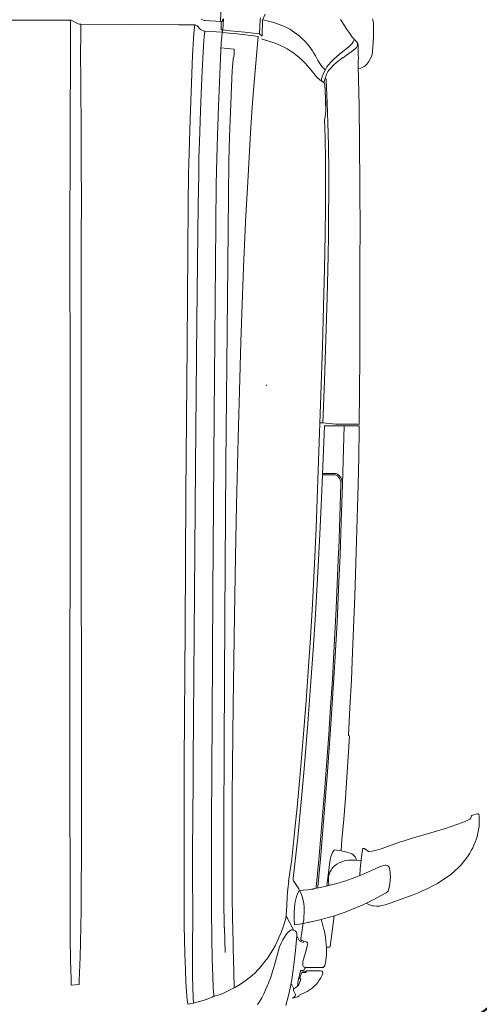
# Model space of a CAD drawing. Header units: millimetres. Extents: x 2204655785 to 2205143108, y 485765510 to 486291538.
# Tile 127 of 156: x 2205065606 to 2205066550, y 486172553 to 486174577. Entities that reach past the tile are written whole.
import ezdxf
from ezdxf.enums import TextEntityAlignment as Align
from ezdxf.lldxf.tags import DXFTag

# ---------------------------------------------------------------- set-up
doc = ezdxf.new("R2010")
doc.units = ezdxf.units.MM
doc.linetypes.add('DASHED2', pattern=[9.525, 6.35, -3.175])
doc.linetypes.add('НЕВИДИМАЯX2', pattern=[19.05, 12.7, -6.35])
for name, color, linetype in [('206ППР Панелевоз', 7, 'Continuous'), ('ППР_Автокран СКАТ-40', 7, 'Continuous'), ('ППР_Автокран_Опасная зона', 1, 'Continuous'), ('ППР_Автокран_Стрела', 7, 'Continuous'), ('ППР_Автокран_Стрела_15м', 7, 'Continuous'), ('ППР_Опасная зона от крана', 1, 'Continuous'), ('ППР_Разрез', 5, 'Continuous'), ('ППР_СКЛАД №2', 7, 'Continuous'), ('ППР_Стрела', 7, 'Continuous')]:
    doc.layers.add(name, color=color, linetype=linetype)
doc.styles.add('ППРк_М1-1', font='GOST_Common Italic.ttf', dxfattribs={"height": 800})
doc.styles.add('ППРк_М1-1кран', font='GOST_Common Italic.ttf', dxfattribs={"width": 0.8, "height": 600})
tags = doc.linetypes.add('опасная зона_Кран', pattern='A,30,-8,4,-8,30,-8,4,-8,30,-8,4,[230,Bbox.shx,S=2.5,R=0,X=0,Y=-10],-6', length=148).pattern_tags.tags
tags[24] = DXFTag(74, 5)

# ---------------------------------------------------------------- blocks, each defined once
blk = doc.blocks.new('*U397')
at = {"layer": 'ППР_Опасная зона от крана', "linetype": 'опасная зона_Кран', "lineweight": 80, "ltscale": 100}
blk.add_arc((135, 0), 50270, 90, 270, dxfattribs=at)
at = {"layer": 'ППР_Стрела', "linetype": 'НЕВИДИМАЯX2', "lineweight": 50, "ltscale": 100}
blk.add_arc((135, 0), 38700, 90, 270, dxfattribs=at)
at = {"layer": 'ППР_Стрела', "linetype": 'Continuous', "lineweight": 100}
blk.add_arc((135, 0), 30700, 90, 270, dxfattribs=at)
at = {"style": 'ППРк_М1-1', "width": 0.8}
for tag, p, height, flags in [('ОПАСНАЯ_ЗОНА', (25480.86, 21929.55), 800, 1), ('ОТЛЕТ_ГРУЗА', (25413.72, 20678.22), 800, 1), ('Кол-во_элементов', (2695.66, -1978.25), 1200, 8)]:
    blk.add_attdef(tag, p, '', height=height, dxfattribs=dict(at, flags=flags))
at = {"style": 'ППРк_М1-1', "width": 0.8, "flags": 8}
blk.add_attdef('МАРКА_КРАНА', text='', height=1200, dxfattribs=at).set_placement((8837.5, 818.17), align=Align.CENTER)
blk.add_attdef('ВЫСОТА', text='', height=1200, dxfattribs=at).set_placement((9134.89, -8454.02), align=Align.MIDDLE_CENTER)
at = {"layer": 'Defpoints', "style": 'ППРк_М1-1', "width": 0.8, "flags": 1}
for tag, p in [('МАКСИМАЛЬНАЯ_ДЛИНА_ГРУЗА', (25470.43, 19233.22)), ('ШИРИНА_ГРУЗА', (25397.01, 17803.51))]:
    blk.add_attdef(tag, p, '', height=800, dxfattribs=at)
at = {"layer": 'ППР_Разрез', "style": 'ППРк_М1-1кран', "width": 0.8, "flags": 8}
for tag, p in [('РАЗРЕЗ2', (-1027.85, 55181.17)), ('РАЗРЕЗ', (-1731.87, -54129.29))]:
    blk.add_attdef(tag, p, '', height=800, dxfattribs=at)
at = {"layer": 'ППР_Стрела', "style": 'ППРк_М1-1кран', "width": 0.8, "flags": 8}
for tag, p in [('ВЫСОТА_КРЮКА_ГОРИЗ', (-19652.89, 21607.87)), ('ГАБАРИТ_СТРЕЛЫ', (-25019.84, 21408.72)), ('ВЫСОТА_КРЮКА_НАКЛ', (-20393.31, 20761.66)), ('ВЫЛЕТ', (-16616.63, 14016.8))]:
    blk.add_attdef(tag, p, '', height=800, rotation=317, dxfattribs=at)
blk = doc.blocks.new('*U420')
at = {"style": 'ППРк_М1-1', "width": 0.8}
for tag, p, height, flags in [('ОПАСНАЯ_ЗОНА', (25480.86, 21929.55), 800, 1), ('ОТЛЕТ_ГРУЗА', (25413.72, 20678.22), 800, 1), ('Кол-во_элементов', (2695.66, -1978.25), 1200, 8)]:
    blk.add_attdef(tag, p, '', height=height, dxfattribs=dict(at, flags=flags))
at = {"style": 'ППРк_М1-1', "width": 0.8, "flags": 8}
blk.add_attdef('МАРКА_КРАНА', text='', height=1200, dxfattribs=at).set_placement((8837.5, 818.17), align=Align.CENTER)
blk.add_attdef('ВЫСОТА', text='', height=1200, dxfattribs=at).set_placement((9134.89, -8454.02), align=Align.MIDDLE_CENTER)
at = {"layer": 'Defpoints', "style": 'ППРк_М1-1', "width": 0.8, "flags": 1}
for tag, p in [('МАКСИМАЛЬНАЯ_ДЛИНА_ГРУЗА', (25470.43, 19233.22)), ('ШИРИНА_ГРУЗА', (25397.01, 17803.51))]:
    blk.add_attdef(tag, p, '', height=800, dxfattribs=at)
at = {"layer": 'ППР_Разрез', "style": 'ППРк_М1-1кран', "width": 0.8, "flags": 8}
for tag, p in [('РАЗРЕЗ2', (-1027.85, 55181.17)), ('РАЗРЕЗ', (-1731.87, -54129.29))]:
    blk.add_attdef(tag, p, '', height=800, dxfattribs=at)
at = {"layer": 'ППР_Стрела', "style": 'ППРк_М1-1кран', "width": 0.8, "flags": 8}
for tag, p in [('ВЫСОТА_КРЮКА_ГОРИЗ', (-19652.89, 21607.87)), ('ГАБАРИТ_СТРЕЛЫ', (-25019.84, 21408.72)), ('ВЫСОТА_КРЮКА_НАКЛ', (-20393.31, 20761.66)), ('ВЫЛЕТ', (-16616.63, 14016.8))]:
    blk.add_attdef(tag, p, '', height=800, rotation=317, dxfattribs=at)
blk = doc.blocks.new('*U778')
at = {"layer": 'ППР_Автокран_Опасная зона', "color": 1, "linetype": 'опасная зона_Кран', "lineweight": 80, "ltscale": 100}
blk.add_arc((-3.65, 4.56), 29000, 319.788537, 219.788112, dxfattribs=at)
at = {"layer": 'ППР_Автокран_Стрела', "lineweight": 50}
blk.add_arc((-3.65, 4.56), 18000, 319.786841, 219.78643, dxfattribs=at)
at = {"layer": 'ППР_Автокран_Стрела_15м', "linetype": 'DASHED2', "lineweight": 35}
blk.add_arc((0.22, 1.42), 15000, 319.786203, 219.767437, dxfattribs=at)
blk = doc.blocks.new('*U789')
at = {"layer": '206ППР Панелевоз', "lineweight": 5}
for p, q in [((1668.2, 2974.1), (1668.7, 2975.2)), ((1668.7, 2975.2), (1669.5, 2975.8)), ((1669.5, 2975.8), (1672.3, 2976.3)), ((1672.3, 2976.3), (1679.5, 2976.6)), ((1679.5, 2976.6), (1686.7, 2976.5)), ((1686.7, 2976.5), (1693.9, 2976)), ((1693.9, 2976), (1701, 2975)), ((1701, 2975), (1708.1, 2973.7)), ((1668.1, 2972.9), (1668.2, 2974.1)), ((1670.7, 2962.5), (1668.1, 2972.9)), ((1668.1, 2972.9), (1668.1, 2972.9)), ((1668.1, 2972.9), (1668.1, 2972.9)), ((1668.1, 2972.9), (1668.1, 2972.9)), ((1668.1, 2972.9), (1668.1, 2972.9)), ((1671.4, 2961.3), (1670.7, 2962.5)), ((1670.7, 2962.5), (1670.7, 2962.5)), ((1672.6, 2960.6), (1671.4, 2961.3)), ((1678.1, 2958.7), (1672.6, 2960.6)), ((1678.7, 2958.1), (1678.1, 2958.7)), ((1679.4, 2956.8), (1678.7, 2958.1)), ((1681, 2953.2), (1679.4, 2956.8)), ((1708.1, 2973.7), (1715, 2971.9)), ((1715, 2971.9), (1720.9, 2970.1)), ((1720.9, 2970.1), (1726.7, 2968)), ((1726.7, 2968), (1732.4, 2965.6)), ((1732.4, 2965.6), (1738, 2963)), ((1738, 2963), (1743.6, 2960.1)), ((1743.6, 2960.1), (1749, 2957)), ((1749, 2957), (1754.2, 2953.7)), ((1685.9, 2942), (1681, 2953.2)), ((1690.4, 2930.5), (1685.9, 2942)), ((1754.2, 2953.7), (1759.4, 2950.2)), ((1759.4, 2950.2), (1764.3, 2946.4)), ((1764.3, 2946.4), (1769.1, 2942.5)), ((1769.1, 2942.5), (1773.7, 2938.4)), ((1773.7, 2938.4), (1778.2, 2934.1)), ((1694.5, 2919), (1690.4, 2930.5)), ((1698.3, 2907.3), (1694.5, 2919)), ((1778.2, 2934.1), (1785.6, 2926.2)), ((1785.6, 2926.2), (1792.6, 2917.8)), ((1792.6, 2917.8), (1799.2, 2909)), ((1705.4, 2883.7), (1698.3, 2907.3)), ((1799.2, 2909), (1805.3, 2899.9)), ((1805.3, 2899.9), (1811, 2890.5)), ((1719.1, 2836.3), (1705.4, 2883.7)), ((1811, 2890.5), (1816.3, 2880.8)), ((1816.3, 2880.8), (1821.4, 2870.9)), ((1821.4, 2870.9), (1826, 2860.9)), ((1826, 2860.9), (1830.4, 2850.7)), ((1722.7, 2824.5), (1719.1, 2836.3)), ((1830.4, 2850.7), (1834.6, 2840.4)), ((1834.6, 2840.4), (1844.3, 2814)), ((1726.6, 2812.9), (1722.7, 2824.5)), ((1736.8, 2784.5), (1726.6, 2812.9)), ((1844.3, 2814), (1851.2, 2795.8)), ((1779.5, 2792), (1783.3, 2792.9)), ((1783.3, 2792.9), (1790.3, 2793.7)), ((1790.3, 2793.7), (1797.5, 2793.9)), ((1797.5, 2793.9), (1804.6, 2793.6)), ((1804.6, 2793.6), (1811.8, 2792.8)), ((1811.8, 2792.8), (1818.8, 2791.6)), ((1851.2, 2795.8), (1853.3, 2789.6)), ((1740, 2775), (1736.8, 2784.5)), ((1742.7, 2765.3), (1740, 2775)), ((1773.8, 2783.2), (1773.9, 2785.2)), ((1774.3, 2779.3), (1773.8, 2783.2)), ((1773.9, 2785.2), (1774.2, 2787.2)), ((1774.2, 2787.2), (1774.9, 2788.8)), ((1775.5, 2775.3), (1774.3, 2779.3)), ((1774.9, 2788.8), (1776.2, 2790.1)), ((1777.2, 2771.4), (1775.5, 2775.3)), ((1776.2, 2790.1), (1777.7, 2791.1)), ((1777.7, 2791.1), (1779.5, 2792)), ((1818.8, 2791.6), (1825.8, 2789.9)), ((1825.4, 2790), (1827, 2789.6)), ((1827, 2789.6), (1828, 2788.7)), ((1828, 2788.7), (1830, 2785.8)), ((1830, 2785.8), (1830.4, 2785.3)), ((1830.4, 2785.3), (1835.4, 2776.6)), ((1835.4, 2776.6), (1844.6, 2758.8)), ((1853.3, 2789.6), (1855.2, 2783.4)), ((1855.2, 2783.4), (1856.6, 2777.3)), ((1856.6, 2777.3), (1857.6, 2771.2)), ((36.7, 2758.1), (34.2, 2757.1)), ((39.3, 2758.6), (36.7, 2758.1)), ((43.8, 2758.9), (39.3, 2758.6)), ((56.9, 2759.3), (43.8, 2758.9)), ((69.7, 2759.2), (56.9, 2759.3)), ((83.2, 2758.6), (69.7, 2759.2)), ((100.6, 2757.4), (83.2, 2758.6)), ((103.4, 2756.9), (100.6, 2757.4)), ((109.5, 2755.4), (103.4, 2756.9)), ((103.4, 2756.9), (103.4, 2756.9)), ((112.7, 2754.2), (109.5, 2755.4)), ((117.9, 2751.8), (112.7, 2754.2)), ((1745, 2755.6), (1742.7, 2765.3)), ((1745.9, 2749.8), (1745, 2755.6)), ((1780.8, 2763.8), (1777.2, 2771.4)), ((1793.5, 2735.4), (1780.8, 2763.8)), ((1844.6, 2758.8), (1850.2, 2747.5)), ((1856.2, 2753.6), (1855.2, 2750.8)), ((1856.9, 2756.4), (1856.2, 2753.6)), ((1857.5, 2759.3), (1856.9, 2756.4)), ((1857.9, 2765.2), (1857.5, 2759.3)), ((1857.6, 2771.2), (1857.9, 2765.2)), ((121.8, 2749.6), (117.9, 2751.8)), ((124.7, 2747.6), (121.8, 2749.6)), ((127.2, 2745.5), (124.7, 2747.6)), ((130.6, 2742.3), (127.2, 2745.5)), ((132.4, 2740), (130.6, 2742.3)), ((134.5, 2735.8), (132.4, 2740)), ((135.4, 2733), (134.5, 2735.8)), ((136.5, 2728), (135.4, 2733)), ((1739.1, 2739.7), (1739.7, 2740.9)), ((1739.2, 2738.2), (1739.1, 2739.7)), ((1739.4, 2737.9), (1739.2, 2738.2)), ((1740.2, 2737), (1739.4, 2737.9)), ((1739.7, 2740.9), (1740, 2741.3)), ((1740, 2741.3), (1745.8, 2749)), ((1741, 2736.6), (1740.2, 2737)), ((1742.5, 2736.4), (1741, 2736.6)), ((1756.4, 2734.7), (1742.5, 2736.4)), ((1745.8, 2749), (1745.9, 2749.8)), ((1745.8, 2749), (1745.8, 2749)), ((1745.9, 2749.8), (1745.9, 2749.8)), ((1781.4, 2732), (1756.4, 2734.7)), ((1764.8, 2733.7), (1763.5, 2720.9)), ((1795.5, 2730.8), (1781.4, 2732)), ((1799.3, 2720.9), (1793.5, 2735.4)), ((1850.2, 2747.5), (1855.6, 2736)), ((1855.2, 2750.8), (1851.8, 2743.9)), ((1855.6, 2736), (1860.7, 2724.3)), ((71.6, 2715.6), (64.2, 2710.2)), ((76.2, 2719.4), (71.6, 2715.6)), ((76.2, 2719.4), (83.3, 2726)), ((76.9, 2719.3), (76.2, 2719.4)), ((78.9, 2718.8), (76.9, 2719.3)), ((81.6, 2717.5), (78.9, 2718.8)), ((84.7, 2715.4), (81.6, 2717.5)), ((83.3, 2726), (84.6, 2726.9)), ((83.3, 2726), (84.9, 2726.5)), ((83.3, 2726), (83.3, 2726)), ((84.6, 2726.9), (86, 2727.3)), ((87.7, 2712.7), (84.7, 2715.4)), ((84.9, 2726.5), (86.8, 2726.6)), ((86, 2727.3), (86.8, 2727.4)), ((86.8, 2727.4), (111.1, 2727.7)), ((86.8, 2726.6), (88.7, 2726.2)), ((91, 2709.4), (87.7, 2712.7)), ((88.7, 2726.2), (90.7, 2725.4)), ((90.7, 2725.4), (92.9, 2724)), ((92.9, 2724), (95.1, 2722.1)), ((95.1, 2722.1), (98.5, 2718.4)), ((98.5, 2718.4), (102.3, 2713.3)), ((102.3, 2713.3), (109, 2703.7)), ((111.1, 2727.7), (112.4, 2728.2)), ((112.4, 2728.2), (113.7, 2728.5)), ((113.7, 2728.5), (115, 2728.5)), ((115, 2728.5), (116.4, 2728.3)), ((116.4, 2728.3), (118, 2727.8)), ((118, 2727.8), (130.7, 2727.9)), ((130.7, 2727.9), (213.4, 2729.5)), ((213.4, 2729.5), (286.2, 2730.6)), ((286.2, 2730.6), (379.6, 2731.4)), ((379.6, 2731.4), (472.9, 2731.8)), ((472.9, 2731.8), (524.9, 2730.8)), ((524.9, 2730.8), (593.6, 2731.3)), ((593.6, 2731.3), (662.2, 2731.4)), ((662.2, 2731.4), (730.8, 2731.1)), ((730.8, 2731.1), (799.4, 2730.6)), ((799.4, 2730.6), (868, 2729.7)), ((867.3, 2716.5), (867.1, 2684.4)), ((867.6, 2726.9), (867.3, 2716.5)), ((868, 2729.7), (867.6, 2726.9)), ((870.5, 2658.8), (870.5, 2729.8)), ((870.5, 2729.8), (877.5, 2729.6)), ((877.5, 2729.6), (934.9, 2728.7)), ((934.9, 2728.7), (992.3, 2727.5)), ((992.3, 2727.5), (1107, 2724.5)), ((1107, 2724.5), (1221.5, 2720.7)), ((1221.5, 2720.7), (1335.9, 2716.3)), ((1335.9, 2716.3), (1393, 2713.7)), ((1393, 2713.7), (1450.2, 2710.8)), ((1749, 2711.1), (1750.5, 2714.4)), ((1750.5, 2714.4), (1752.5, 2717.6)), ((1752.5, 2717.6), (1755.1, 2720.4)), ((1755.1, 2720.4), (1756.5, 2721.6)), ((1756.5, 2721.6), (1758, 2722.5)), ((1758, 2722.5), (1759.5, 2723.2)), ((1759.5, 2723.2), (1761.2, 2723.5)), ((1761.2, 2723.5), (1763.7, 2723.5)), ((1763.5, 2720.9), (1763.3, 2716.6)), ((1763.3, 2716.6), (1763.3, 2712.3)), ((1763.3, 2712.3), (1763.6, 2708)), ((1805.6, 2702.4), (1799.3, 2720.9)), ((1860.7, 2724.3), (1865.5, 2712.6)), ((1865.5, 2712.6), (1870.1, 2700.8)), ((41.9, 2695.7), (35.7, 2691.1)), ((48.3, 2699.9), (41.9, 2695.7)), ((56, 2704.7), (48.3, 2699.9)), ((64.2, 2710.2), (56, 2704.7)), ((94.6, 2705.2), (91, 2709.4)), ((101.5, 2696), (94.6, 2705.2)), ((107.7, 2688.5), (101.5, 2696)), ((109, 2703.7), (114.3, 2696.6)), ((114.3, 2696.6), (113.9, 2696.1)), ((113.9, 2696.1), (118.5, 2689.9)), ((870.5, 2698.6), (990.8, 2695.3)), ((974.6, 2690.3), (978.2, 2692.7)), ((978.2, 2692.7), (982.1, 2694.3)), ((981.9, 2691), (985.3, 2691.9)), ((982.1, 2694.3), (984, 2694.8)), ((984, 2694.8), (990.8, 2695.3)), ((985.3, 2691.9), (990.9, 2692.1)), ((990.8, 2695.3), (1067.7, 2693)), ((990.9, 2692.1), (1125.2, 2687.7)), ((1067.7, 2693), (1136.8, 2690.4)), ((1450.2, 2710.8), (1507.3, 2707.6)), ((1507.3, 2707.6), (1508.3, 2709.7)), ((1508.3, 2709.7), (1572.2, 2705.8)), ((1572.2, 2705.8), (1636.2, 2701.3)), ((1636.2, 2701.3), (1678.8, 2698)), ((1678.8, 2698), (1721.3, 2694.4)), ((1721.3, 2694.4), (1742.6, 2692.5)), ((1742.1, 2679.6), (1744.2, 2692.5)), ((1742.6, 2692.5), (1744.1, 2692.3)), ((1744.2, 2692.5), (1745.6, 2699.6)), ((1745.6, 2699.6), (1747.4, 2706.6)), ((1747.4, 2706.6), (1749, 2711.1)), ((1763.6, 2708), (1764.2, 2703.8)), ((1764.2, 2703.8), (1764.9, 2699.6)), ((1764.9, 2699.6), (1766.5, 2694.2)), ((1766.5, 2694.2), (1768.7, 2688.8)), ((1811.2, 2683.6), (1805.6, 2702.4)), ((1870.1, 2700.8), (1874.4, 2688.9)), ((117.1, 2677.9), (107.7, 2688.5)), ((123.5, 2671.3), (117.1, 2677.9)), ((118.5, 2689.9), (123.9, 2683.3)), ((128.5, 2666.8), (123.5, 2671.3)), ((123.9, 2683.3), (128.8, 2677.9)), ((128.8, 2677.9), (135.3, 2671.7)), ((135.3, 2671.7), (139.9, 2667.7)), ((867.1, 2681.9), (864.6, 2654.2)), ((867.1, 2684.4), (867.1, 2681.9)), ((968.5, 2679.4), (968.9, 2682.1)), ((968.5, 2654.8), (968.5, 2679.4)), ((968.9, 2682.1), (969.5, 2684)), ((969.5, 2684), (970.4, 2685.7)), ((970.4, 2685.7), (971.6, 2687.4)), ((971.6, 2687.4), (973, 2688.9)), ((971.6, 2680.1), (972, 2681.8)), ((971.6, 2654.7), (971.6, 2680.1)), ((972, 2681.8), (972.6, 2683.4)), ((972.6, 2683.4), (973.6, 2684.9)), ((973, 2688.9), (974.6, 2690.3)), ((973.6, 2684.9), (976, 2687.4)), ((976, 2687.4), (978.8, 2689.5)), ((978.8, 2689.5), (981.9, 2691)), ((1125.2, 2687.7), (1129.5, 2687.5)), ((1129.5, 2687.5), (1246.1, 2682.4)), ((1136.8, 2690.4), (1205.9, 2687.5)), ((1205.9, 2687.5), (1275, 2684.2)), ((1246.1, 2682.4), (1323.3, 2678.5)), ((1275, 2684.2), (1344, 2680.5)), ((1323.3, 2678.5), (1391.4, 2674.6)), ((1344, 2680.5), (1378.6, 2678.5)), ((1378.6, 2678.5), (1378.6, 2678.5)), ((1378.6, 2678.5), (1505.1, 2670.4)), ((1391.4, 2674.6), (1459.5, 2670.3)), ((1742.1, 2679.4), (1742.1, 2679.6)), ((1742.7, 2678.5), (1742.1, 2679.4)), ((1743.8, 2677.4), (1742.7, 2678.5)), ((1747.3, 2675.2), (1743.8, 2677.4)), ((1751, 2673.4), (1747.3, 2675.2)), ((1754.8, 2671.9), (1751, 2673.4)), ((1758.8, 2670.7), (1754.8, 2671.9)), ((1768.7, 2688.8), (1771.6, 2683.8)), ((1771.6, 2683.8), (1775.1, 2679.1)), ((1775.1, 2679.1), (1777, 2677)), ((1777, 2677), (1779.1, 2675.1)), ((1779.1, 2675.1), (1781.3, 2673.4)), ((1781.3, 2673.4), (1783.7, 2671.9)), ((1783.7, 2671.9), (1788.1, 2669.7)), ((1816, 2664.6), (1811.2, 2683.6)), ((1874.4, 2688.9), (1877.7, 2678.9)), ((1877.7, 2678.9), (1880.8, 2668.9)), ((1877.9, 2678.2), (1941, 2670.4)), ((128, 2650), (131.9, 2653)), ((132.9, 2663.5), (128.5, 2666.8)), ((131.9, 2653), (135.6, 2656.2)), ((137.2, 2660.9), (132.9, 2663.5)), ((135.6, 2656.2), (138.8, 2660)), ((143, 2657.8), (137.2, 2660.9)), ((139.9, 2667.7), (142.8, 2665.6)), ((142.8, 2665.6), (146.8, 2663.4)), ((147.7, 2655.9), (143, 2657.8)), ((146.8, 2663.4), (150.9, 2661.6)), ((153.7, 2653.9), (147.7, 2655.9)), ((150.9, 2661.6), (155.9, 2659.8)), ((161.1, 2651.9), (153.7, 2653.9)), ((155.9, 2659.8), (156.9, 2661)), ((155.9, 2659.8), (163.2, 2657.6)), ((156.9, 2661), (158.3, 2661.8)), ((158.3, 2661.8), (159.7, 2662.1)), ((159.4, 2649), (161.5, 2651.8)), ((159.7, 2662.1), (206.6, 2664.1)), ((164.9, 2657.2), (161.1, 2651.9)), ((161.5, 2651.8), (165.3, 2657.1)), ((161.5, 2651.8), (161.5, 2651.8)), ((163.2, 2657.6), (164.9, 2657.2)), ((165.3, 2657.6), (165, 2657.3)), ((165.3, 2657.1), (169.6, 2659.3)), ((166.3, 2658.5), (165.3, 2657.6)), ((167.7, 2659.2), (166.3, 2658.5)), ((169.1, 2659.4), (167.7, 2659.2)), ((180, 2659.9), (169.1, 2659.4)), ((169.6, 2659.3), (208.4, 2660.9)), ((223.4, 2661.5), (180, 2659.9)), ((206.6, 2664.1), (248, 2665.4)), ((208.4, 2660.9), (223.9, 2661.4)), ((223.9, 2661.4), (223.4, 2661.5)), ((223.9, 2661.4), (239.8, 2658.9)), ((239.8, 2658.9), (241.7, 2658.6)), ((241.7, 2658.6), (277.6, 2659.5)), ((248, 2665.4), (293.9, 2666.4)), ((277.6, 2659.5), (325.5, 2660.2)), ((293.9, 2666.4), (350, 2667.1)), ((325.5, 2660.2), (370.6, 2660.5)), ((350, 2667.1), (392.9, 2667.2)), ((370.6, 2660.5), (421.4, 2660.3)), ((392.9, 2667.2), (435.7, 2667)), ((421.4, 2660.3), (476.8, 2659.8)), ((435.7, 2667), (478.6, 2666.5)), ((476.8, 2659.8), (548.5, 2658.5)), ((478.6, 2666.5), (521.4, 2665.8)), ((521.4, 2665.8), (607.1, 2663.8)), ((548.5, 2658.5), (625, 2656.7)), ((607.1, 2663.8), (692.8, 2661.3)), ((625, 2656.7), (706.8, 2654.3)), ((692.8, 2661.3), (778.5, 2658.4)), ((706.8, 2654.3), (806.7, 2651)), ((778.5, 2658.4), (864.4, 2655.3)), ((806.7, 2651), (1001.5, 2644.2)), ((864.4, 2655.3), (864.3, 2649)), ((864.6, 2654.2), (864.4, 2654.2)), ((1004.6, 2653.3), (870.5, 2658.8)), ((1093.2, 2649.1), (1004.6, 2653.3)), ((1459.5, 2670.3), (1504.9, 2667.3)), ((1504.9, 2667.3), (1613.9, 2659.2)), ((1505.1, 2670.4), (1590.6, 2664.2)), ((1590.6, 2664.2), (1676, 2657.4)), ((1613.9, 2659.2), (1688.5, 2653.2)), ((1676, 2657.4), (1761.4, 2650)), ((1688.5, 2653.2), (1763, 2646.7)), ((1762.9, 2669.8), (1758.8, 2670.7)), ((1771.3, 2668.5), (1762.9, 2669.8)), ((1784, 2667.2), (1771.3, 2668.5)), ((1799.9, 2665.3), (1784, 2667.2)), ((1788.1, 2669.7), (1792.7, 2668.1)), ((1792.7, 2668.1), (1797.6, 2667)), ((1797.6, 2667), (1802.6, 2666.5)), ((1816.1, 2663.5), (1799.9, 2665.3)), ((1799.9, 2665.3), (1799.9, 2665.3)), ((1802.6, 2666.5), (1807.5, 2666.5)), ((1807.5, 2666.5), (1812.4, 2667.1)), ((1812.4, 2667.1), (1815.1, 2667.7)), ((1820.2, 2646.7), (1816, 2664.6)), ((1880.8, 2668.9), (1883.6, 2658.8)), ((1883.6, 2658.8), (1886.3, 2648.6)), ((1885.5, 2651.7), (1892.2, 2653.7)), ((1892.2, 2653.7), (1903.2, 2656.7)), ((1903.2, 2656.7), (1909.8, 2658.2)), ((1909.8, 2658.2), (1916.5, 2659.6)), ((1916.5, 2659.6), (1923.2, 2660.6)), ((1923.2, 2660.6), (1929.9, 2661.5)), ((1929.9, 2661.5), (1936.7, 2662.1)), ((1936.7, 2662.1), (1943.5, 2662.4)), ((1941, 2670.4), (1941.5, 2670)), ((1941.5, 2670), (1942.1, 2668.6)), ((1942.1, 2668.6), (1942.2, 2662.6)), ((1942.2, 2662.6), (1945.8, 2662.7)), ((1943.5, 2662.4), (1950.3, 2662.5)), ((1950.3, 2662.5), (1957, 2662.3)), ((1957, 2662.3), (1963.8, 2661.8)), ((1963.8, 2661.8), (1974.1, 2660.5)), ((1974.1, 2660.5), (1977.6, 2659.8)), ((1977.6, 2659.8), (1980.2, 2659)), ((1980.2, 2659), (1981.7, 2658.1)), ((1981.7, 2658.1), (1983.4, 2656.5)), ((1983.4, 2656.5), (1983.8, 2655.8)), ((1983.8, 2655.8), (1983.8, 2655.6)), ((1983.8, 2655.6), (1983.8, 2619.5)), ((1991, 2650.5), (1991.2, 2652.5)), ((1991.2, 2652.5), (1991.7, 2653.6)), ((1991.7, 2653.6), (1992.5, 2654.4)), ((1992.5, 2654.4), (1993.5, 2655)), ((1993.5, 2655), (1994.7, 2655.2)), ((1994.7, 2655.2), (1995.8, 2655.2)), ((1995.8, 2655.2), (1999.5, 2653.7)), ((1999.5, 2653.7), (2005, 2650.9)), ((95, 2630.3), (99.9, 2633.7)), ((99.9, 2633.7), (104.9, 2636.8)), ((104.9, 2636.8), (110, 2639.8)), ((110, 2639.8), (119.6, 2644.9)), ((119.6, 2644.9), (123.9, 2647.3)), ((123.9, 2647.3), (128, 2650)), ((143.9, 2634.4), (134.8, 2627.3)), ((143.9, 2634.4), (149.4, 2638.8)), ((149.4, 2638.8), (154.6, 2643.7)), ((154.6, 2643.7), (159.4, 2649)), ((1001.5, 2644.2), (1080.8, 2641.1)), ((1080.8, 2641.1), (1168.2, 2637.2)), ((1172, 2645), (1093.2, 2649.1)), ((1168.2, 2637.2), (1237.4, 2633.5)), ((1258.1, 2640), (1172, 2645)), ((1237.4, 2633.5), (1306.5, 2629.5)), ((1332.1, 2635.3), (1258.1, 2640)), ((1406.1, 2630), (1332.1, 2635.3)), ((1761.4, 2650), (1818.3, 2644.8)), ((1763, 2646.7), (1818.8, 2641.5)), ((1818.3, 2644.8), (1818.3, 2644.8)), ((1818.3, 2644.8), (1820.6, 2644.6)), ((1818.8, 2641.5), (1818.8, 2641.5)), ((1818.8, 2641.5), (1821.2, 2641.3)), ((1821.9, 2637.7), (1820.2, 2646.7)), ((1822.1, 2636.5), (1821.9, 2637.7)), ((1822.5, 2635.9), (1822.1, 2636.5)), ((1822.9, 2634.9), (1822.5, 2635.9)), ((1823.3, 2632.4), (1822.9, 2634.9)), ((1824.4, 2624.3), (1823.3, 2632.4)), ((1886.3, 2648.6), (1890.9, 2628.2)), ((1990.8, 2638), (1991, 2650.5)), ((1990.8, 2622), (1990.8, 2638)), ((2005, 2650.9), (2010.1, 2647.8)), ((2010.1, 2647.8), (2014.5, 2644.6)), ((2014.5, 2644.6), (2018.6, 2641.1)), ((2018.6, 2641.1), (2022.5, 2637.3)), ((2022.5, 2637.3), (2026.3, 2633)), ((2026.3, 2633), (2029.4, 2628.8)), ((69.1, 2606.2), (73, 2610.7)), ((73, 2610.7), (77.1, 2615)), ((77.1, 2615), (81.3, 2619.1)), ((81.3, 2619.1), (85.7, 2623)), ((85.7, 2623), (90.3, 2626.8)), ((90.3, 2626.8), (95, 2630.3)), ((118, 2611.4), (110.4, 2602.6)), ((126.1, 2619.6), (118, 2611.4)), ((134.8, 2627.3), (126.1, 2619.6)), ((1306.5, 2629.5), (1375.5, 2624.9)), ((1375.5, 2624.9), (1435.6, 2620.5)), ((1482.6, 2624.2), (1406.1, 2630)), ((1435.6, 2620.5), (1495.7, 2615.8)), ((1575.7, 2616.5), (1482.6, 2624.2)), ((1495.7, 2615.8), (1585.6, 2608.3)), ((1635.8, 2611.1), (1575.7, 2616.5)), ((1717, 2603.4), (1635.8, 2611.1)), ((1825.7, 2606.5), (1824.4, 2624.3)), ((1833.8, 2611.2), (1827.9, 2608.7)), ((1839.9, 2613.2), (1833.8, 2611.2)), ((1846.2, 2614.7), (1839.9, 2613.2)), ((1852.7, 2615.7), (1846.2, 2614.7)), ((1859.3, 2616.4), (1852.7, 2615.7)), ((1866, 2616.6), (1859.3, 2616.4)), ((1872.6, 2616.6), (1866, 2616.6)), ((1879.3, 2616.2), (1872.6, 2616.6)), ((1885.8, 2615.7), (1879.3, 2616.2)), ((1892.3, 2614.9), (1885.8, 2615.7)), ((1891.2, 2627.2), (1890.8, 2626.7)), ((1890.8, 2626.7), (1890.8, 2625.3)), ((1890.8, 2625.3), (1891.2, 2623.2)), ((1890.9, 2628.2), (1891.2, 2627.2)), ((1891.2, 2623.2), (1893.2, 2614.7)), ((1902.3, 2613.5), (1892.3, 2614.9)), ((1893.2, 2614.7), (1894.8, 2606.1)), ((1906.4, 2612.8), (1902.3, 2613.5)), ((1902.3, 2613.5), (1902.3, 2613.5)), ((1902.3, 2613.5), (1902.3, 2613.5)), ((1924.8, 2609.8), (1906.4, 2612.8)), ((1928.2, 2610.9), (1927.2, 2610.1)), ((1928.8, 2611.9), (1928.2, 2610.9)), ((1929.4, 2614), (1928.8, 2611.9)), ((1931.4, 2620.9), (1929.4, 2614)), ((1929.4, 2607.3), (1931.1, 2610.9)), ((1932.7, 2614.8), (1929.7, 2615.2)), ((1931.1, 2610.9), (1932.7, 2614.8)), ((1932.2, 2622.5), (1931.4, 2620.9)), ((1933, 2623.4), (1932.2, 2622.5)), ((1933.9, 2623.8), (1933, 2623.4)), ((1935.2, 2623.9), (1933.9, 2623.8)), ((1937, 2623.6), (1935.2, 2623.9)), ((1950.9, 2620.2), (1937, 2623.6)), ((1967.1, 2615.3), (1950.9, 2620.2)), ((1972.5, 2614.2), (1967.1, 2615.3)), ((1978, 2613.7), (1972.5, 2614.2)), ((1979.6, 2613.9), (1978, 2613.7)), ((1981.1, 2614.4), (1979.6, 2613.9)), ((1982.3, 2615.2), (1981.1, 2614.4)), ((1983.1, 2616.4), (1982.3, 2615.2)), ((1983.6, 2617.8), (1983.1, 2616.4)), ((1983.8, 2619.5), (1983.6, 2617.8)), ((1985.5, 2618.6), (1983.8, 2618.9)), ((1986.3, 2617.8), (1985.5, 2618.6)), ((1988.7, 2616.4), (1986.3, 2617.8)), ((1989.6, 2615.7), (1988.7, 2616.4)), ((1989.8, 2614.8), (1989.6, 2615.7)), ((1990.1, 2610.3), (1989.8, 2614.8)), ((1990.8, 2621.1), (1990.8, 2622)), ((1991, 2620.8), (1990.8, 2621.1)), ((1993.4, 2620.8), (1991, 2620.8)), ((1992.3, 2620.8), (1992.4, 2619.1)), ((1992.4, 2619.1), (1992.4, 2619.1)), ((1992.4, 2619.1), (1992.9, 2614.5)), ((1992.9, 2614.5), (1993.3, 2612.6)), ((1993.3, 2612.6), (1993.6, 2611.9)), ((1994, 2620.6), (1993.4, 2620.8)), ((1993.6, 2611.9), (1994, 2611.7)), ((1994.3, 2619.9), (1994, 2620.6)), ((1994, 2611.7), (1994, 2611.7)), ((1994, 2611.7), (1994.3, 2611.7)), ((1994.4, 2611.6), (1994.3, 2619.9)), ((1994.3, 2611.7), (1994.4, 2611.6)), ((1997.9, 2610.4), (1994.3, 2611.7)), ((2029.4, 2628.8), (2033.1, 2623.1)), ((2033.1, 2623.1), (2036.2, 2617.4)), ((2036.2, 2617.4), (2039.7, 2610)), ((55.7, 2586.9), (58.8, 2591.9)), ((58.8, 2591.9), (62, 2596.8)), ((62, 2596.8), (65.5, 2601.6)), ((65.5, 2601.6), (69.1, 2606.2)), ((103.5, 2593.4), (99.7, 2587.6)), ((110.4, 2602.6), (103.5, 2593.4)), ((1585.6, 2608.3), (1654.7, 2602.1)), ((1654.7, 2602.1), (1699.7, 2597.8)), ((1699.7, 2597.8), (1734.2, 2594.2)), ((1801.2, 2594.1), (1717, 2603.4)), ((1734.2, 2594.2), (1761.3, 2591)), ((1761.3, 2591), (1788.7, 2587.4)), ((1803.6, 2594.4), (1801.2, 2594.1)), ((1805.6, 2595.1), (1803.6, 2594.4)), ((1822.3, 2605.6), (1805.6, 2595.1)), ((1805.6, 2595.1), (1805.6, 2595.1)), ((1827.9, 2608.7), (1822.3, 2605.6)), ((1822.3, 2605.6), (1822.3, 2605.6)), ((1827.7, 2605.4), (1825.7, 2606.5)), ((1825.7, 2606.5), (1825.7, 2606.5)), ((1832.7, 2602.9), (1827.7, 2605.4)), ((1838, 2600.9), (1832.7, 2602.9)), ((1843.4, 2599.4), (1838, 2600.9)), ((1848.9, 2598.1), (1843.4, 2599.4)), ((1854.6, 2597.3), (1848.9, 2598.1)), ((1860.3, 2596.7), (1854.6, 2597.3)), ((1871.9, 2596.2), (1860.3, 2596.7)), ((1883.5, 2596.3), (1871.9, 2596.2)), ((1903.5, 2593.1), (1882.1, 2581.7)), ((1896.1, 2596.8), (1883.5, 2596.3)), ((1894.8, 2606.1), (1896.3, 2597)), ((1896.3, 2597), (1896.1, 2596.8)), ((1907.2, 2595.1), (1903.5, 2593.1)), ((1906.9, 2593.9), (1906.6, 2591.7)), ((1906.6, 2591.7), (1906.6, 2590.8)), ((1906.6, 2590.8), (1907.2, 2589.6)), ((1907.6, 2596.2), (1906.9, 2593.9)), ((1908.8, 2598.1), (1907.6, 2596.2)), ((1910.1, 2599.5), (1908.8, 2598.1)), ((1911.9, 2600.6), (1910.1, 2599.5)), ((1914.2, 2601.3), (1911.9, 2600.6)), ((1916.6, 2601.8), (1914.2, 2601.3)), ((1919, 2601.9), (1916.6, 2601.8)), ((1948.9, 2599), (1919, 2601.9)), ((1919.5, 2601.9), (1929, 2607.1)), ((1925.9, 2609.8), (1924.8, 2609.8)), ((1927.2, 2610.1), (1925.9, 2609.8)), ((1929, 2607.1), (1929.4, 2607.3)), ((1978.8, 2595.6), (1948.9, 2599)), ((1993.7, 2593.5), (1978.8, 2595.6)), ((1990.3, 2609.7), (1990.1, 2610.4)), ((1990.1, 2610.4), (1990.1, 2610.3)), ((1991, 2609.3), (1990.3, 2609.7)), ((1999.8, 2607.2), (1991, 2609.3)), ((1991, 2609.3), (1991, 2609.3)), ((2008.6, 2591.1), (1993.7, 2593.5)), ((1999, 2610), (1997.9, 2610.4)), ((2006.1, 2607.9), (1999, 2610)), ((2002.5, 2606.4), (1999.8, 2607.2)), ((2011.5, 2604.4), (2002.5, 2606.4)), ((2006.8, 2607.9), (2006.1, 2607.9)), ((2007.2, 2608.2), (2006.8, 2607.9)), ((2007.6, 2609.5), (2007.2, 2608.2)), ((2012.4, 2608.4), (2007.6, 2609.5)), ((2026.5, 2587.7), (2008.6, 2591.1)), ((2015.3, 2603.9), (2011.5, 2604.4)), ((2015.6, 2607.4), (2012.4, 2608.4)), ((2018.8, 2603.6), (2015.3, 2603.9)), ((2018.6, 2606), (2015.6, 2607.4)), ((2027.8, 2595.5), (2016.7, 2589.7)), ((2020.9, 2604.5), (2018.6, 2606)), ((2023.1, 2602.1), (2018.8, 2603.6)), ((2022.5, 2602.9), (2020.9, 2604.5)), ((2025, 2599.7), (2022.5, 2602.9)), ((2028, 2595.2), (2025, 2599.7)), ((2028.7, 2595), (2028, 2595.2)), ((2029.9, 2594.7), (2028.7, 2595)), ((2031.2, 2594.8), (2029.9, 2594.7)), ((2032.6, 2595.4), (2031.2, 2594.8)), ((2035.2, 2596.7), (2032.6, 2595.4)), ((2039.2, 2598.6), (2035.2, 2596.7)), ((2040.5, 2598.7), (2039.2, 2598.6)), ((2039.7, 2610), (2041.1, 2606.7)), ((2041.9, 2598.2), (2040.5, 2598.7)), ((2041.1, 2606.7), (2042.6, 2606)), ((2043.2, 2597.4), (2041.9, 2598.2)), ((2042.6, 2606), (2044.3, 2604)), ((2044.6, 2596), (2043.2, 2597.4)), ((2044.3, 2604), (2045.2, 2601.1)), ((2046.9, 2593), (2044.6, 2596)), ((2045.2, 2601.1), (2046.9, 2593)), ((45.6, 2565.6), (47.8, 2571.1)), ((47.8, 2571.1), (50.2, 2576.4)), ((50.2, 2576.4), (52.9, 2581.7)), ((52.9, 2581.7), (55.7, 2586.9)), ((92.8, 2575.7), (89.7, 2569.5)), ((96.1, 2581.7), (92.8, 2575.7)), ((99.7, 2587.6), (96.1, 2581.7)), ((1788.7, 2587.4), (1806.9, 2584.8)), ((1806.9, 2584.8), (1806.9, 2585.1)), ((1806.9, 2585.1), (1822.3, 2583.3)), ((1822.3, 2583.3), (1837.7, 2582)), ((1837.7, 2582), (1857.3, 2580.8)), ((1857.3, 2580.8), (1875.9, 2580)), ((1875.9, 2580), (1879.7, 2579.7)), ((1882.1, 2581.7), (1878.3, 2579.7)), ((1879.7, 2579.7), (1890.1, 2576.7)), ((1890.1, 2576.7), (1900.5, 2573.3)), ((1900.5, 2573.3), (1911.9, 2569.1)), ((1907.2, 2589.6), (1910.4, 2584.7)), ((1910.4, 2584.7), (1912.5, 2582.4)), ((1912.5, 2582.4), (1916.2, 2579.6)), ((1916.2, 2579.6), (1921.4, 2576.3)), ((1921.4, 2576.3), (1927.3, 2573)), ((1927.3, 2573), (1934.2, 2569.6)), ((2044.3, 2583.6), (2026.5, 2587.7)), ((2061.9, 2578.7), (2044.3, 2583.6)), ((38.7, 2543.1), (41.8, 2554.5)), ((41.8, 2554.5), (45.6, 2565.6)), ((82, 2550.4), (79.9, 2543.8)), ((84.3, 2556.8), (82, 2550.4)), ((86.9, 2563.2), (84.3, 2556.8)), ((89.7, 2569.5), (86.9, 2563.2)), ((1911.9, 2569.1), (1921.2, 2565.3)), ((1921.2, 2565.3), (1930.7, 2561)), ((1930.7, 2561), (1939.1, 2556.8)), ((1934.2, 2569.6), (1941.6, 2566.3)), ((1939.1, 2556.8), (1947.5, 2552.1)), ((1941.6, 2566.3), (1949.1, 2563.6)), ((1947.5, 2552.1), (1955.2, 2547.5)), ((1949.1, 2563.6), (1976.1, 2556.3)), ((1976.1, 2556.3), (1990.2, 2552.2)), ((1990.2, 2552.2), (2005.6, 2547.2)), ((36.8, 2531.4), (24.8, 2536.4)), ((36.2, 2531.7), (38.7, 2543.1)), ((70.1, 2530.1), (36.8, 2531.4)), ((36.8, 2531.4), (36.8, 2531.4)), ((64.8, 2525.2), (70.1, 2530.1)), ((76.2, 2530.2), (75.6, 2528.9)), ((79.9, 2543.8), (76.2, 2530.2)), ((1955.2, 2547.5), (1964, 2541.7)), ((1964, 2541.7), (1971.7, 2536)), ((1971.7, 2536), (1978.4, 2530.6)), ((1978.4, 2530.6), (1985.2, 2524.8)), ((2005.6, 2547.2), (2013.9, 2544.2)), ((2013.9, 2544.2), (2022.1, 2540.9)), ((2022.1, 2540.9), (2030.2, 2537.4)), ((2030.2, 2537.4), (2038.2, 2533.6)), ((2038.2, 2533.6), (2046.1, 2529.5)), ((31.9, 2526.7), (36.5, 2526.4)), ((36.5, 2526.4), (64.8, 2525.2)), ((64.8, 2525.2), (61.6, 2495)), ((68.3, 2507.5), (70.3, 2522.2)), ((70.3, 2522.2), (125.1, 2517.3)), ((125.1, 2517.3), (172.6, 2513.4)), ((172.6, 2513.4), (215.9, 2510.1)), ((215.9, 2510.1), (268.7, 2506.6)), ((1985.2, 2524.8), (1988.9, 2521.3)), ((1988.9, 2521.3), (1989, 2521.4)), ((1989, 2521.4), (1994.7, 2515.7)), ((1994.7, 2515.7), (2000.1, 2509.8)), ((2000.1, 2509.8), (2005.3, 2503.6)), ((2046.1, 2529.5), (2053, 2525.5)), ((2053, 2525.5), (2059.8, 2521.1)), ((61.6, 2495), (58.6, 2464.7)), ((64.8, 2478), (68.3, 2507.5)), ((268.7, 2506.6), (381.5, 2499.9)), ((381.5, 2499.9), (438.2, 2496.9)), ((438.2, 2496.9), (468, 2495.4)), ((468, 2495.4), (544.5, 2492.1)), ((544.5, 2492.1), (621, 2489.2)), ((621, 2489.2), (697.6, 2486.6)), ((2005.3, 2503.6), (2010.3, 2497.3)), ((2010.3, 2497.3), (2014.9, 2490.8)), ((2014.9, 2490.8), (2019.4, 2484.1)), ((62.1, 2448.5), (64.8, 2478)), ((93.6, 2445.7), (96.8, 2473.1)), ((96.8, 2473.1), (108.3, 2473.1)), ((108.3, 2473.1), (117, 2470.8)), ((117, 2470.8), (140.8, 2468.9)), ((140.8, 2468.9), (157.1, 2467.9)), ((697.6, 2486.6), (774.1, 2484.2)), ((774.1, 2484.2), (896.2, 2481)), ((896.2, 2481), (1033.1, 2477.8)), ((1033.1, 2477.8), (1139.4, 2475.6)), ((1139.4, 2475.6), (1260.7, 2473.4)), ((1260.7, 2473.4), (1444.2, 2470.7)), ((1444.2, 2470.7), (1568.5, 2469.2)), ((1568.5, 2469.2), (1630.4, 2468.7)), ((1755.5, 2468.7), (1804.5, 2469)), ((1804.5, 2469), (1838.7, 2469)), ((1838.7, 2469), (1882.8, 2469.6)), ((1882.8, 2469.6), (1932.8, 2470.6)), ((1932.8, 2470.6), (1947.5, 2471)), ((1947.5, 2471), (1964.8, 2471.2)), ((1964.6, 2471.6), (2026.1, 2472.7)), ((1964.8, 2471.2), (1964.6, 2471.6)), ((2019.4, 2484.1), (2024.3, 2475.7)), ((2024.3, 2475.7), (2029.5, 2466.2)), ((57, 2449.5), (34.3, 2450.7)), ((34.4, 2449.3), (37.7, 2449)), ((37.7, 2449), (39.4, 2448.5)), ((58.6, 2464.7), (57, 2449.5)), ((57, 2449.5), (58, 2449.4)), ((57, 2449.5), (57, 2449.5)), ((57.6, 2447.9), (57.7, 2449.3)), ((57.7, 2449.3), (62.1, 2448.5)), ((61.8, 2448.6), (59.6, 2412.5)), ((157.1, 2467.9), (226.2, 2465.2)), ((226.2, 2465.2), (276.7, 2463.4)), ((276.7, 2463.4), (326.2, 2462.1)), ((326.2, 2462.1), (398.8, 2460.9)), ((398.8, 2460.9), (607.9, 2458.8)), ((607.9, 2458.8), (949.1, 2456)), ((949.1, 2456), (1263.3, 2453.9)), ((1263.3, 2453.9), (1527, 2452.4)), ((1527, 2452.4), (1692.4, 2451.8)), ((1630.4, 2468.7), (1691.9, 2468.5)), ((1691.9, 2468.5), (1755.5, 2468.7)), ((1692.4, 2451.8), (1813.3, 2451.6)), ((1813.3, 2451.6), (1854.2, 2451.8)), ((1854.2, 2451.8), (1893, 2452.2)), ((1893, 2452.2), (1902.1, 2452.4)), ((1901.9, 2453.2), (1953.1, 2454.1)), ((1902.1, 2452.4), (1901.9, 2453.2)), ((2029.5, 2466.2), (2034.2, 2456.3)), ((2034.2, 2456.3), (2037.3, 2449.3)), ((2037.3, 2449.3), (2037.3, 2449.3)), ((2037.3, 2449.3), (2039.2, 2444.4)), ((36.4, 2444.9), (14.2, 2446.2)), ((39.3, 2444.5), (36.4, 2444.9)), ((37.6, 2412.5), (39.9, 2446)), ((39.4, 2445.2), (39.3, 2444.5)), ((39.4, 2448.5), (39.4, 2445.2)), ((39.9, 2446), (55.1, 2446)), ((55.1, 2446), (56.2, 2446.3)), ((55.1, 2446), (55.1, 2446)), ((56.2, 2446.3), (57.1, 2446.9)), ((57.1, 2446.9), (57.6, 2447.9)), ((62.1, 2448.5), (71.5, 2447.3)), ((71.5, 2447.3), (83.5, 2446.3)), ((83.5, 2446.3), (115, 2444.6)), ((115, 2444.6), (213.6, 2440.6)), ((213.6, 2440.6), (274.7, 2438.4)), ((274.7, 2438.4), (320.9, 2437.1)), ((320.9, 2437.1), (374.8, 2436.1)), ((374.8, 2436.1), (536.3, 2434.3)), ((536.3, 2434.3), (847.5, 2431.6)), ((847.5, 2431.6), (1213.4, 2428.9)), ((1213.4, 2428.9), (1471.7, 2427.4)), ((1966, 2427.7), (2002.2, 2428.9)), ((2002.2, 2428.9), (2025.4, 2430)), ((2025.4, 2430), (2040, 2431)), ((2039.2, 2444.4), (2042.3, 2434.7)), ((2040, 2431), (2043, 2431.2)), ((2042.3, 2434.7), (2042.8, 2433.4)), ((2042.8, 2433.4), (2042.6, 2432.8)), ((2042.6, 2432.8), (2043, 2431.2)), ((2042.8, 2433.4), (2042.8, 2433.4)), ((2043, 2431.2), (2043, 2431.2)), ((2043, 2431.2), (2043.6, 2429.9)), ((2043.6, 2429.9), (2044, 2429.3)), ((2044, 2429.3), (2044.4, 2429.2)), ((2044.4, 2429.2), (2044.4, 2429.2)), ((2044.4, 2429.2), (2049, 2417.3)), ((36.5, 2407.7), (37.4, 2410.9)), ((37.4, 2410.9), (37.6, 2412.5)), ((59, 2409.3), (57.8, 2406.2)), ((59.6, 2412.5), (59, 2409.3)), ((71.3, 2411.3), (59.6, 2412.5)), ((59.6, 2412.5), (59.6, 2412.5)), ((79.3, 2410.6), (71.3, 2411.3)), ((90.1, 2410.1), (79.3, 2410.6)), ((91, 2410.1), (90.1, 2410.1)), ((127.3, 2407.9), (91, 2410.1)), ((1471.7, 2427.4), (1687.4, 2426.5)), ((1687.4, 2426.5), (1794.3, 2426.3)), ((1794.3, 2426.3), (1866.4, 2426.4)), ((1866.4, 2426.4), (1924.5, 2427)), ((1924.5, 2427), (1966, 2427.7)), ((2049, 2417.3), (2051.6, 2409.4)), ((2051.6, 2409.4), (2055.3, 2395.9)), ((34.9, 2404.7), (36.5, 2407.7)), ((46.4, 2358.5), (46.8, 2392)), ((47.2, 2394.2), (46.8, 2392.8)), ((46.8, 2392.8), (46.8, 2392)), ((46.8, 2392), (51.5, 2391.1)), ((47.8, 2395.4), (47.2, 2394.2)), ((48.7, 2396.5), (47.8, 2395.4)), ((55.9, 2403.4), (48.7, 2396.5)), ((48.7, 2396.5), (48.7, 2396.5)), ((51.5, 2391.1), (63.5, 2389.9)), ((57.8, 2406.2), (55.9, 2403.4)), ((63.5, 2389.9), (75.3, 2389.1)), ((75.3, 2389.1), (109.3, 2387.5)), ((171.2, 2405.8), (127.3, 2407.9)), ((223.1, 2403.5), (171.2, 2405.8)), ((171.2, 2405.8), (171.2, 2405.8)), ((287.3, 2401.3), (223.1, 2403.5)), ((319.2, 2400.5), (287.3, 2401.3)), ((323.9, 2400.4), (319.2, 2400.5)), ((354.8, 2400), (323.9, 2400.4)), ((416.8, 2398.9), (354.8, 2400)), ((655.3, 2396.2), (416.8, 2398.9)), ((953.5, 2393.4), (655.3, 2396.2)), ((1300.4, 2390.5), (953.5, 2393.4)), ((1558.9, 2388.7), (1300.4, 2390.5)), ((1601.5, 2388.5), (1558.9, 2388.7)), ((1558.9, 2388.7), (1558.9, 2388.7)), ((1746.3, 2387.3), (1601.5, 2388.5)), ((2047.2, 2388.5), (2002.5, 2387.5)), ((2057, 2389.1), (2047.2, 2388.5)), ((2055.3, 2395.9), (2057, 2389.1)), ((2059.6, 2377.3), (2057, 2389.1)), ((109.3, 2387.5), (240.7, 2382.5)), ((240.7, 2382.5), (309.4, 2380.3)), ((309.4, 2380.3), (353.4, 2379.3)), ((353.4, 2379.3), (415.8, 2378.6)), ((415.8, 2378.6), (415.8, 2378.6)), ((415.8, 2378.6), (703.3, 2376)), ((703.3, 2376), (1010.9, 2373.6)), ((1010.9, 2373.6), (1286.9, 2371.8)), ((1286.9, 2371.8), (1561.1, 2370.4)), ((1561.1, 2370.4), (1561.1, 2370.4)), ((1561.1, 2370.4), (1693.2, 2370.1)), ((1693.2, 2370.1), (1864.8, 2370)), ((1804.1, 2387.2), (1746.3, 2387.3)), ((1860.2, 2387.6), (1804.1, 2387.2)), ((1878, 2387.6), (1860.2, 2387.6)), ((1860.2, 2387.6), (1860.2, 2387.6)), ((1864.8, 2370), (1897.7, 2370.4)), ((1945.6, 2387.2), (1878, 2387.6)), ((1897.7, 2370.4), (1956.1, 2371.7)), ((1990, 2387.4), (1945.6, 2387.2)), ((1956.1, 2371.7), (1988.7, 2372.7)), ((1988.7, 2372.7), (2013.5, 2373.7)), ((2002.5, 2387.5), (1990, 2387.4)), ((1990, 2387.4), (1990, 2387.4)), ((2013.5, 2373.7), (2033.7, 2375)), ((2033.7, 2375), (2050.2, 2376.3)), ((2050.2, 2376.3), (2059.6, 2377.3)), ((45.7, 2258), (46.4, 2358.5)), ((45.5, 2157.5), (45.7, 2258)), ((44.4, 2152.1), (37.4, 2139.3)), ((45.2, 2154.7), (44.4, 2152.1)), ((45.5, 2157.5), (45.2, 2154.7)), ((47.8, 2157.5), (45.5, 2157.5)), ((60.6, 2157.5), (47.8, 2157.5)), ((112.9, 2157.3), (60.6, 2157.5)), ((154.3, 2157.5), (112.9, 2157.3)), ((278.7, 2158.3), (154.3, 2157.5)), ((323.5, 2158.2), (278.7, 2158.3)), ((416, 2158.8), (323.5, 2158.2)), ((475.1, 2158.7), (416, 2158.8)), ((698.2, 2158.5), (475.1, 2158.7)), ((951.3, 2158.5), (698.2, 2158.5)), ((1611.5, 2159), (951.3, 2158.5)), ((1706.1, 2159), (1611.5, 2159)), ((1866.6, 2158.4), (1706.1, 2159)), ((1932.8, 2157.3), (1866.6, 2158.4)), ((1962.3, 2156.4), (1932.8, 2157.3)), ((2011.7, 2154.4), (1962.3, 2156.4)), ((2011.7, 2154.2), (2011.7, 2154.4)), ((2019.2, 2154.2), (2011.7, 2154.2)), ((2011.7, 2154.2), (2011.7, 2154.2)), ((2020.3, 2137.9), (2019.2, 2154.2)), ((36.8, 2137.6), (36.7, 2136.3)), ((36.7, 771.2), (36.7, 2136.3)), ((36.7, 2136.3), (135, 2136.3)), ((37.4, 2139.3), (36.8, 2137.6)), ((135, 2136.3), (222.7, 2136)), ((222.7, 2136), (275.3, 2135.8)), ((275.3, 2135.8), (345, 2135.7)), ((345, 2135.7), (429.9, 2135.4)), ((429.9, 2135.4), (845.7, 2135.5)), ((845.7, 2135.5), (1648.3, 2135.3)), ((1648.3, 2135.3), (1784.3, 2135.5)), ((1784.3, 2135.5), (1856.8, 2135.6)), ((1856.8, 2135.6), (1923.1, 2136.1)), ((1923.1, 2136.1), (1968.7, 2136.8)), ((1968.7, 2136.8), (2007.1, 2137.8)), ((2007.1, 2137.8), (2018.6, 2137.9)), ((2018.6, 2137.9), (2018, 2137.9)), ((2018, 2137.9), (2020.3, 2137.9)), ((2018.6, 2137.9), (2018.6, 2137.9))]:
    blk.add_line(p, q, dxfattribs=at)
blk.add_point((787.5, 2539), dxfattribs=at)
blk = doc.blocks.new('Бортовой панелевоз')
at = {"layer": 'ППР_СКЛАД №2'}
blk.add_blockref('*U789', (26722.3, 14240.3), dxfattribs=at)

msp = doc.modelspace()

# ---------------------------------------------------------------- block references
at = {"rotation": 90}
msp.add_blockref('*U397', (2205044055.8, 486203892.3), dxfattribs=at)

# ---------------------------------------------------------------- next in the draw order: block references
ref = msp.add_blockref('*U420', (2205009908.3, 486171614.7), dxfattribs=dict(rotation=270))
ref.add_attrib('РАЗРЕЗ2', '1', (2205065089.5, 486172642.5), dxfattribs={"layer": 'ППР_Разрез', "height": 800, "rotation": 270, "style": 'ППРк_М1-1кран', "width": 0.8})

# ---------------------------------------------------------------- next in the draw order: block references
at = {"layer": 'ППР_Автокран СКАТ-40'}
msp.add_blockref('*U778', (2205058176.7, 486183881.8), dxfattribs=at)

# ---------------------------------------------------------------- next in the draw order: block references
at = {"rotation": 270}
msp.add_blockref('Бортовой панелевоз', (2205049333.5, 486201335.1), dxfattribs=at)

doc.saveas('drawing.dxf')
